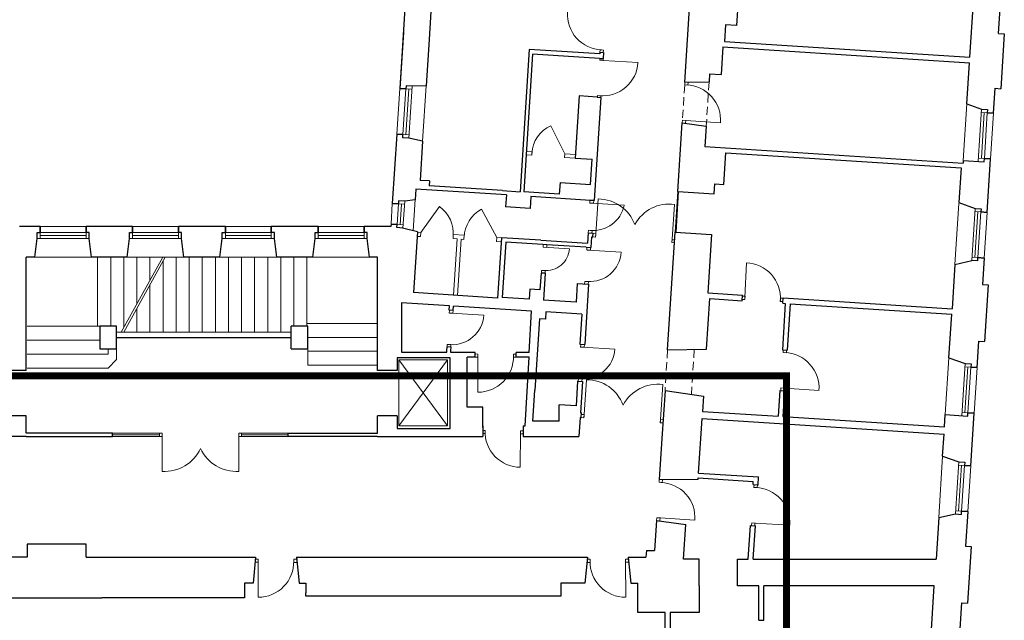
# Model space of a CAD drawing. Header units: centimetres. Extents: x 690840 to 714026, y 27673 to 40762.
# Tile 63 of 162: x 704220 to 704341, y 32236 to 32310. Entities that reach past the tile are written whole.
import ezdxf

# ---------------------------------------------------------------- set-up
doc = ezdxf.new("R2010")
doc.units = ezdxf.units.CM
doc.linetypes.add('DASHED', pattern=[19.05, 12.7, -6.35])
for name, color, linetype, lineweight in [('Drzwi i okna', 51, 'Continuous', 9), ('Przekrojowa', 253, 'Continuous', 25), ('Ramka', 255, 'Continuous', 9), ('S3_obrys zakresu', 1, 'Continuous', 5), ('Widokowa', 140, 'Continuous', 9)]:
    doc.layers.add(name, color=color, linetype=linetype, lineweight=lineweight)

# ---------------------------------------------------------------- blocks, each defined once
blk = doc.blocks.new('zw$2918')
at = {"layer": 'Drzwi i okna', "color": 0}
for p, q in [((3414.7, -2023.4), (3423.7, -2024)), ((3415.1, -2048.8), (3415.3, -2044.5)), ((3415.7, -2023.5), (3415.3, -2029.5)), ((3423.3, -2045.1), (3423, -2049.3)), ((3423.7, -2024), (3423.3, -2030)), ((3424, -2049.4), (3415.1, -2048.8)), ((3423, -2049.3), (3508.4, -2054.9)), ((3622.6, -2109.1), (3623, -2102.5)), ((3631.6, -2109.6), (3622.6, -2109.1)), ((3630.6, -2109.6), (3631, -2103)), ((3630.6, -2109.6), (3630.6, -2109.5)), ((3631, -2103), (3631, -2103)), ((3409.4, -2135.5), (3409.1, -2139.3)), ((3418.4, -2136.1), (3409.4, -2135.5)), ((3417.4, -2136), (3417.1, -2139.9)), ((3617, -2195.8), (3616.6, -2202.3)), ((3626, -2196.4), (3617, -2195.8)), ((3624.6, -2202.8), (3625, -2196.3)), ((3625, -2196.3), (3710.3, -2201.8)), ((3390.5, -2398.4), (3390.9, -2391.8)), ((3399.6, -2399), (3390.6, -2398.4)), ((3395, -2398.7), (3474.8, -2403.8)), ((3399.5, -2399), (3399.9, -2392.4)), ((3405.2, -2473.6), (3411.2, -2388.3)), ((3591.8, -2486.9), (3598, -2401.6)), ((3387.1, -2464.9), (3386.7, -2471.4)), ((3396.1, -2465.5), (3387.1, -2464.9)), ((3395.7, -2472), (3396.1, -2465.5)), ((3398.7, -2473.2), (3405.2, -2473.6)), ((3405.3, -2472.6), (3404.7, -2481.6)), ((3276.3, -2506.3), (3276.7, -2499.7)), ((3285.3, -2506.8), (3285.7, -2500.3)), ((3404.7, -2481.6), (3398.2, -2481.2)), ((3591.8, -2485.9), (3591.2, -2494.9)), ((3591.2, -2494.9), (3597.7, -2495.4)), ((3598.2, -2487.4), (3591.8, -2486.9)), ((3285.3, -2506.8), (3276.3, -2506.3)), ((3276.3, -2506.3), (3340.7, -2510.4)), ((3383.1, -2513.1), (3383.5, -2506.6)), ((3392.1, -2513.7), (3383.2, -2513.2)), ((3387.6, -2513.4), (3467.4, -2518.6)), ((3392.1, -2513.7), (3392.5, -2507.1)), ((3769.9, -2629.7), (3773.5, -2544.3)), ((3272.7, -2563.1), (3272.2, -2569.5)), ((3281.6, -2563.6), (3272.7, -2563.1)), ((3281.2, -2570.1), (3281.6, -2563.6)), ((3378.2, -2589.9), (3377.7, -2596.4)), ((3387.1, -2590.5), (3378.2, -2589.9)), ((3386.7, -2597), (3387.1, -2590.5)), ((3769.7, -2634.2), (3763.1, -2633.9)), ((3770.1, -2626.3), (3763.5, -2625.9)), ((3770.2, -2625.3), (3769.7, -2634.2)), ((3857, -2629.9), (3856.5, -2638.9)), ((3856.5, -2638.9), (3863, -2639.3)), ((3863.4, -2631.3), (3856.9, -2630.9)), ((3046.8, -2667.4), (3047.3, -2660.8)), ((3055.9, -2667.9), (3046.9, -2667.4)), ((3051.3, -2667.7), (3131.2, -2672.8)), ((3055.8, -2667.9), (3056.2, -2661.4)), ((3041.9, -2744.1), (3041.5, -2750.6)), ((3050.9, -2744.7), (3041.9, -2744.1)), ((3050.5, -2751.2), (3050.9, -2744.7)), ((3367.7, -2750.6), (3368.1, -2744.1)), ((3376.7, -2751.2), (3377.1, -2744.6)), ((3116.9, -2767.6), (3110.4, -2767.5)), ((3116.9, -2776.6), (3116.9, -2767.6)), ((3203.8, -2776.7), (3203.8, -2767.7)), ((3203.8, -2767.7), (3210.4, -2767.7)), ((3376.7, -2751.2), (3367.7, -2750.6)), ((3372.2, -2750.9), (3452, -2756.1)), ((3863.3, -2763.9), (3863.8, -2757.2)), ((3872.3, -2764.5), (3863.3, -2763.9)), ((3871.3, -2764.4), (3871.7, -2757.7)), ((3110.4, -2775.5), (3116.9, -2775.6)), ((3116.9, -2775.6), (3116.7, -2861.1)), ((3203.8, -2775.7), (3210.4, -2775.7)), ((3362.7, -2827.4), (3362.3, -2833.9)), ((3371.7, -2828), (3362.7, -2827.4)), ((3371.3, -2834.5), (3371.7, -2828)), ((3376.8, -2915.7), (3382.7, -2830.4)), ((3563.4, -2927.7), (3569, -2842.4)), ((3857.8, -2850.7), (3857.4, -2857.1)), ((3866.8, -2851.2), (3857.8, -2850.7)), ((3865.3, -2857.6), (3865.7, -2851.2)), ((3865.7, -2851.2), (3951.1, -2856.6)), ((3376.2, -2923.6), (3369.7, -2923.2)), ((3370.2, -2915.3), (3376.7, -2915.7)), ((3376.8, -2914.7), (3376.2, -2923.6)), ((3563.4, -2926.7), (3562.8, -2935.7)), ((3562.8, -2935.7), (3569.3, -2936.1)), ((3569.9, -2928.2), (3563.4, -2927.7)), ((2344.7, -2961.1), (2338.2, -2961.1)), ((2344.7, -2970.1), (2344.7, -2961.1)), ((2531.8, -2970.1), (2531.7, -2961.1)), ((2531.7, -2961.1), (2538.2, -2961.1)), ((3134.3, -2954.4), (3128.8, -2954.3)), ((3134.2, -2962.4), (3128.8, -2962.3)), ((3134.2, -2963.4), (3134.3, -2954.4)), ((3221.2, -2959.2), (3220.4, -3044.7)), ((3221.1, -2964.2), (3221.2, -2955.2)), ((3221.2, -2955.2), (3227.9, -2955.2)), ((2338.2, -2969.1), (2344.7, -2969.1)), ((2344.7, -2969.1), (2344.6, -3054.6)), ((2538.2, -2969.1), (2531.8, -2969.1)), ((2531.8, -2969.1), (2531.9, -3054.6)), ((3227.4, -2963.2), (3221.2, -2963.2)), ((3559.9, -3081.2), (3560.3, -3074.6)), ((3568.8, -3081.8), (3559.9, -3081.2)), ((3567.8, -3081.8), (3568.3, -3075.1)), ((3792, -3093.7), (3792.4, -3087)), ((3800.9, -3094.3), (3792, -3093.7)), ((3800, -3094.2), (3800.4, -3087.5)), ((3554.3, -3168), (3553.9, -3174.5)), ((3563.3, -3168.6), (3554.3, -3168)), ((3561.8, -3175), (3562.3, -3168.5)), ((3562.3, -3168.5), (3647.6, -3174)), ((3786.4, -3180.5), (3786, -3186.9)), ((3795.4, -3181), (3786.4, -3180.5)), ((3794, -3187.4), (3794.4, -3181)), ((3794.4, -3181), (3879.7, -3186.4)), ((2579.4, -3269), (2572.9, -3269)), ((2579.4, -3278), (2579.4, -3269)), ((2666.3, -3278.2), (2666.3, -3269.2)), ((2666.3, -3269.2), (2672.9, -3269.2)), ((3391.1, -3269.2), (3384, -3269.2)), ((3391.1, -3278.2), (3391.1, -3269.2)), ((3478, -3278), (3478, -3269)), ((3478, -3269), (3485, -3269)), ((2571.6, -3277), (2579.4, -3277)), ((2579.4, -3277), (2579.3, -3362.5)), ((2666.3, -3277.2), (2674.2, -3277.2)), ((3391.1, -3277.2), (3383.2, -3277.2)), ((3485.8, -3277), (3478, -3277)), ((3478, -3277), (3478.2, -3362.5))]:
    blk.add_line(p, q, dxfattribs=at)
at = {"layer": 'Drzwi i okna', "color": 0, "ltscale": 1.6}
for p, q in [((3329.2, -2277.6), (3294.8, -2209.1)), ((2976.8, -2470.3), (3022.7, -2406.9)), ((3163, -2482.3), (3125.6, -2413.6))]:
    blk.add_line(p, q, dxfattribs=at)
for centre, radius, start, end in [((3422.5, -1937), 86.7, 176.193, 267.8036), ((3421.8, -2049.4), 86.7, 264.7676, 356.3783), ((3623.8, -2196), 86.7, 356.2036, 87.8142), ((3326.4, -2279.7), 77.4, 114.1138, 177.9529), ((2975.9, -2472.7), 80.7, 354.5264, 54.6033), ((3399, -2388.1), 77.4, 264.5446, 348.3084), ((3410.9, -2483.8), 95.4, 20.051, 89.8558), ((3584.7, -2496.1), 95.4, 81.999, 151.8038), ((3163.5, -2484.8), 80.7, 117.9982, 178.0752), ((3283.1, -2505.9), 57.8, 264.0905, 355.5263), ((3770.1, -2631), 86.7, 356.1135, 87.7241), ((3864.5, -2850.9), 86.7, 356.2036, 87.8142), ((3117.1, -2774.3), 86.7, 269.771, 1.3816), ((3382.5, -2925.8), 95.4, 20.4286, 90.2334), ((3556.3, -2937), 95.4, 82.3767, 152.1814), ((3221, -2957.9), 86.7, 177.9873, 269.5979), ((2351.1, -2959.4), 95.4, 266.0716, 335.8764), ((2525.3, -2959.4), 95.4, 204.1236, 273.9284), ((3561, -3168.2), 86.7, 356.2036, 87.8142), ((3793.2, -3180.7), 86.7, 356.2036, 87.8142), ((2579.6, -3275.8), 86.7, 269.7794, 1.39), ((3477.8, -3275.8), 86.7, 178.61, 270.2206)]:
    blk.add_arc(centre, radius, start, end, dxfattribs=at)
at = {"layer": 'Drzwi i okna', "color": 0}
for centre, radius, start, end in [((3414.5, -2127.1), 78.2, 84.6046, 87.9032), ((3482.9, -2482.5), 78.2, 174.3635, 177.6621), ((3513.6, -2484.6), 78.2, 354.1927, 357.4913), ((3389.8, -2512.7), 77.8, 266.3349, 355.7089), ((3283.2, -2485.4), 78.2, 264.6739, 267.9724), ((3388.7, -2512.3), 78.2, 264.6779, 267.9764), ((3778.7, -2630.1), 78.2, 355.2588, 358.5574), ((3053.6, -2667), 77.8, 266.3349, 355.7089), ((3052.5, -2666.5), 78.2, 264.6779, 267.9764), ((3374.4, -2750.2), 77.8, 266.3349, 355.7089), ((3195, -2772.3), 78.2, 178.2461, 181.5447), ((3373.3, -2749.8), 78.2, 264.6779, 267.9764), ((3454.5, -2924), 78.2, 174.7412, 178.0397), ((3485.2, -2926), 78.2, 354.5703, 357.8689), ((3143.1, -2959), 78.2, 357.8242, 1.1228), ((2422.8, -2965.8), 78.2, 178.2653, 181.5639), ((2453.6, -2965.8), 78.2, 358.4361, 1.7347), ((2657.5, -3273.7), 78.2, 178.2545, 181.5531), ((3399.9, -3273.7), 78.2, 358.4469, 1.7455)]:
    blk.add_arc(centre, radius, start, end, dxfattribs=at)
at = {"layer": 'Przekrojowa', "color": 0, "ltscale": 1.6}
for p, q in [((2944.7, -1821.6), (2925.6, -2118)), ((3623, -2102.5), (3637, -1884.9)), ((3753.3, -1901.4), (3749.2, -1964.3)), ((3003.6, -1902.7), (2997.4, -1998.2)), ((4390.3, -1983.6), (4394.2, -1922.7)), ((4320.4, -2041.7), (4327.5, -1931.1)), ((3722.3, -1962.5), (3719.6, -2002.9)), ((3749.2, -1964.3), (3722.3, -1962.5)), ((2934.4, -1981.3), (2925.6, -2118)), ((2997.4, -1998.2), (2990.1, -2111.4)), ((4390.3, -1983.6), (4404.3, -1984.5)), ((4404.3, -1984.5), (4395.6, -2118.6)), ((3242.4, -2022.4), (3219.9, -2370.6)), ((3415, -2033.5), (3242.4, -2022.4)), ((3715.8, -2016.3), (3711.4, -2084.1)), ((3715.8, -2016.3), (4319.5, -2055.2)), ((3719.6, -2002.9), (4320.4, -2041.7)), ((3250.6, -2033.9), (3228.7, -2371.2)), ((3414.3, -2044.5), (3250.6, -2033.9)), ((3414.3, -2044.5), (3423.3, -2045.1)), ((3415.2, -2029.5), (3415, -2033.5)), ((3415.2, -2029.5), (3424.3, -2030.1)), ((3424.3, -2030.1), (3423.3, -2045.1)), ((4313, -2155.9), (4319.5, -2055.2)), ((3683.4, -2082.3), (3682.2, -2101.8)), ((3683.4, -2082.3), (3711.4, -2084.1)), ((2990.1, -2111.4), (2955.8, -2112.2)), ((3623, -2102.5), (3682.2, -2101.8)), ((4377.7, -2178.6), (4381.7, -2117.7)), ((4381.7, -2117.7), (4395.6, -2118.6)), ((3364.3, -2136.4), (3354.5, -2288.2)), ((3408.1, -2139.3), (3364.3, -2136.4)), ((3417.1, -2139.9), (3400.8, -2392.4)), ((3408.1, -2139.3), (3417.2, -2139.9)), ((4313, -2155.9), (4348.5, -2168.9)), ((3605.8, -2369.9), (3616.6, -2202.3)), ((3616.6, -2202.3), (3675.2, -2210.6)), ((3675.2, -2210.6), (3672, -2260)), ((2918.4, -2229.8), (2907.4, -2399.4)), ((2981.4, -2246.6), (2947.6, -2239.5)), ((2981.4, -2246.6), (2975.2, -2342.8)), ((3672, -2260), (4303.7, -2300.7)), ((3718.1, -2353.1), (3723.1, -2275.3)), ((3723.1, -2275.3), (4298.9, -2312.4)), ((3354.5, -2288.2), (3396.2, -2290.9)), ((3392.2, -2352.8), (3396.2, -2290.9)), ((4304.1, -2293.9), (4303.7, -2300.7)), ((4362.1, -2421.1), (4370.5, -2290.4)), ((4298.9, -2312.4), (4293.5, -2397)), ((2998.2, -2344.3), (2975.2, -2342.8)), ((2998.2, -2344.3), (2997.4, -2356.3)), ((3177.2, -2367.9), (2997.4, -2356.3)), ((3317.6, -2348), (3315.7, -2376.8)), ((3317.6, -2348), (3392.2, -2352.8)), ((3694.6, -2375.6), (3696.1, -2351.7)), ((3696.1, -2351.7), (3718.1, -2353.1)), ((2964.8, -2364.3), (2963.1, -2390.5)), ((3186.3, -2378.6), (2964.8, -2364.3)), ((3177.2, -2367.9), (3219.9, -2370.6)), ((3186.3, -2378.6), (3184.4, -2407.5)), ((3315.7, -2376.8), (3228.7, -2371.2)), ((3246.1, -2382.5), (3244.3, -2411.4)), ((3391.8, -2391.9), (3246.1, -2382.5)), ((3605.8, -2369.9), (3694.6, -2375.6)), ((2963.1, -2390.5), (2937.6, -2393.6)), ((3244.3, -2411.4), (3184.4, -2407.5)), ((3400.8, -2392.4), (3391.8, -2391.9)), ((4293.5, -2397), (4332.9, -2411.4)), ((2046.2, -2455.3), (1995.8, -2455.3)), ((2272.2, -2455.3), (2158.2, -2455.3)), ((2499.2, -2455.3), (2384.2, -2455.3)), ((2726.2, -2455.3), (2611.2, -2455.3)), ((2903.8, -2455.3), (2838.2, -2455.3)), ((2904.2, -2449.8), (2903.8, -2455.3)), ((2968.8, -2468.8), (2932.2, -2459.4)), ((2968.8, -2468.8), (2959.2, -2617.5)), ((3386.7, -2471.4), (3385.1, -2496.6)), ((3386.7, -2471.4), (3398.8, -2472.2)), ((3398.2, -2481.2), (3398.8, -2472.2)), ((3580.8, -2757.1), (3599.3, -2469.7)), ((3599.3, -2469.7), (3688.2, -2475.4)), ((3688.2, -2475.4), (3678.9, -2618.1)), ((2032.6, -2530.3), (2038.4, -2485.1)), ((2171.7, -2530.3), (2166, -2485.1)), ((2258.6, -2530.3), (2264.4, -2485.1)), ((2397.7, -2530.3), (2392, -2485.1)), ((2485.6, -2530.3), (2491.4, -2485.1)), ((2624.7, -2530.3), (2619, -2485.1)), ((2712.6, -2530.3), (2718.4, -2485.1)), ((2851.7, -2530.3), (2846, -2485.1)), ((3174.5, -2483.1), (3165, -2630.7)), ((3270.3, -2489.2), (3174.5, -2483.1)), ((3184.9, -2493.7), (3176.2, -2629.5)), ((3275.7, -2499.6), (3184.9, -2493.7)), ((3270.3, -2489.2), (3385.1, -2496.6)), ((3285.7, -2500.3), (3275.7, -2499.6)), ((3381.5, -2506.4), (3285.7, -2500.3)), ((3393.4, -2507.2), (3395.1, -2481)), ((3395.1, -2481), (3398.2, -2481.2)), ((3381.5, -2506.4), (3393.4, -2507.2)), ((2011.9, -2808.1), (2011.9, -2530.3)), ((2032.6, -2530.3), (2011.9, -2530.3)), ((2258.6, -2530.3), (2171.7, -2530.3)), ((2485.6, -2530.3), (2397.7, -2530.3)), ((2712.6, -2530.3), (2624.7, -2530.3)), ((2870.9, -2530.3), (2851.7, -2530.3)), ((2870.9, -2808.1), (2870.9, -2530.3)), ((4283.7, -2548.6), (4276.7, -2656.7)), ((4283.7, -2548.6), (4324.7, -2538.7)), ((4339.5, -2539.7), (4324.7, -2538.7)), ((4354.9, -2532.9), (4350.7, -2597.7)), ((3271.2, -2569.5), (3268.6, -2610.4)), ((3281.2, -2570.1), (3271.2, -2569.5)), ((3281.2, -2570.1), (3277, -2636)), ((3359.8, -2595.2), (3356.8, -2641.1)), ((3359.8, -2595.2), (3387.6, -2597)), ((3387.6, -2597), (3378.1, -2744.7)), ((4350.7, -2597.7), (4364.7, -2598.6)), ((4364.7, -2598.6), (4355.8, -2736.8)), ((3165, -2630.7), (2959.2, -2617.5)), ((3243.6, -2608.8), (3242, -2633.7)), ((3268.6, -2610.4), (3243.6, -2608.8)), ((3678.9, -2618.1), (3763.8, -2623.6)), ((3762.9, -2637.2), (3763.8, -2623.6)), ((3046.9, -2649.8), (2930.1, -2642.2)), ((2930.1, -2642.2), (2930.1, -2763.2)), ((3242, -2633.7), (3176.2, -2629.5)), ((3356.8, -2641.1), (3277, -2636)), ((3676.1, -2756), (3684.1, -2632.1)), ((3684.1, -2632.1), (3762.9, -2637.2)), ((3868.7, -2644), (3861.4, -2757.1)), ((3862.8, -2643.6), (3863.6, -2630.1)), ((3862.8, -2643.6), (3868.7, -2644)), ((3863.6, -2630.1), (4276.7, -2656.7)), ((3880.7, -2644.8), (3873.4, -2757.9)), ((3880.7, -2644.8), (4275.8, -2670.3)), ((3046.3, -2660.7), (3046.9, -2649.8)), ((3056.2, -2661.4), (3046.3, -2660.7)), ((3056.2, -2661.4), (3056.8, -2650.4)), ((3247.5, -2662.7), (3056.8, -2650.4)), ((3241.8, -2763.5), (3247.5, -2662.7)), ((3283.1, -2664.4), (3281.9, -2682.4)), ((3370.9, -2670.1), (3283.1, -2664.4)), ((3370.9, -2670.1), (3366.3, -2743.9)), ((4269, -2776.7), (4275.8, -2670.3)), ((3267, -2681.4), (3255.7, -2856.1)), ((3281.9, -2682.4), (3267, -2681.4)), ((2191.9, -2699.8), (2191.9, -2754.8)), ((2232.9, -2699.8), (2191.9, -2699.8)), ((2232.9, -2754.8), (2232.9, -2699.8)), ((2659.9, -2754.8), (2659.9, -2699.8)), ((2700.9, -2699.8), (2659.9, -2699.8)), ((2700.9, -2754.8), (2700.9, -2699.8)), ((2232.9, -2726.8), (2659.9, -2726.8)), ((3366.3, -2743.9), (3378.1, -2744.7)), ((4337.6, -2800.8), (4341.8, -2735.9)), ((4341.8, -2735.9), (4355.8, -2736.8)), ((2191.9, -2754.8), (2232.9, -2754.8)), ((2659.9, -2754.8), (2700.9, -2754.8)), ((2930.1, -2763.2), (3040.5, -2763.2)), ((3040.5, -2763.2), (3040.8, -2758.7)), ((3040.8, -2758.7), (3041.2, -2750.4)), ((3051.2, -2751), (3041.2, -2750.4)), ((3050.5, -2763.5), (3050.7, -2759.3)), ((3090.8, -2763.5), (3050.5, -2763.5)), ((3050.7, -2759.3), (3051.2, -2751)), ((3110.4, -2763.5), (3090.8, -2763.5)), ((3110.4, -2775.5), (3110.4, -2763.5)), ((3241.8, -2763.5), (3210.4, -2763.5)), ((3210.4, -2775.5), (3210.4, -2763.5)), ((3580.8, -2757.1), (3676.1, -2756)), ((3861.4, -2757.1), (3873.4, -2757.9)), ((3048.6, -2777), (2918.9, -2777)), ((2918.9, -2777), (2918.9, -2808.1)), ((3048.6, -2949.8), (3048.6, -2777)), ((3090.8, -2897.5), (3090.8, -2775.5)), ((3110.4, -2775.5), (3090.8, -2775.5)), ((3241.8, -2775.5), (3210.4, -2775.5)), ((3232.4, -2943.5), (3241.8, -2775.5)), ((4269, -2776.7), (4308.4, -2791.1)), ((2011.9, -2808.1), (1963.9, -2808.1)), ((2918.9, -2808.1), (2870.9, -2808.1)), ((3360.5, -2833.8), (3356.7, -2894.6)), ((3360.5, -2833.8), (3356.7, -2894.6)), ((3360.5, -2833.8), (3372.3, -2834.5)), ((3372.3, -2834.5), (3367.4, -2911.1)), ((3250.8, -2931.7), (3255.7, -2856.1)), ((3574.4, -2856.9), (3566.8, -2974.4)), ((3574.4, -2856.9), (3668.7, -2870.3)), ((3854.9, -2857), (3850.9, -2919.8)), ((3854.9, -2857), (3866.9, -2857.7)), ((3866.9, -2857.7), (3862.9, -2920.6)), ((3668.7, -2870.3), (3666.3, -2907.9)), ((3128.8, -2897.5), (3090.8, -2897.5)), ((3128.8, -2947.5), (3128.8, -2897.5)), ((3315.6, -2931.7), (3315.6, -2892)), ((3356.7, -2894.6), (3315.6, -2892)), ((3367.4, -2911.1), (3370.5, -2911.3)), ((3369.7, -2923.2), (3370.5, -2911.3)), ((3666.3, -2907.9), (3850.9, -2919.8)), ((4322.1, -3041.3), (4330.4, -2912.5)), ((2011.9, -2919.1), (1963.9, -2919.1)), ((2011.9, -2961.1), (2011.9, -2919.1)), ((2870.9, -2961.1), (2870.9, -2919.1)), ((2918.9, -2919.1), (2870.9, -2919.1)), ((2918.9, -2919.1), (2918.9, -2949.8)), ((3315.6, -2931.7), (3250.8, -2931.7)), ((3366.6, -2923), (3363.6, -2969.1)), ((3366.6, -2923), (3369.7, -2923.2)), ((3366.6, -2923), (3369.7, -2923.2)), ((3656.5, -3058.7), (3665.1, -2925.5)), ((3665.1, -2925.5), (4256.9, -2963.7)), ((3862.9, -2920.6), (4258, -2946.1)), ((4258, -2946.1), (4260, -2915.8)), ((2222.8, -2961.1), (2011.9, -2961.1)), ((2222.8, -2969.1), (2222.8, -2961.1)), ((2652.8, -2969.1), (2652.8, -2961.1)), ((2652.8, -2961.1), (2870.9, -2961.1)), ((2918.9, -2949.8), (3048.6, -2949.8)), ((3128.8, -2943.5), (3128.8, -2969.1)), ((3227.4, -2943.5), (3227.4, -2969.1)), ((3227.4, -2943.5), (3232.4, -2943.5)), ((2011.9, -2969.1), (1787.9, -2969.1)), ((1999.9, -2969.1), (1996.9, -2969.1)), ((2011.9, -2969.1), (2222.8, -2969.1)), ((2870.9, -2969.1), (2652.8, -2969.1)), ((2870.9, -2969.1), (3128.8, -2969.1)), ((3227.4, -2969.1), (3363.6, -2969.1)), ((3566.8, -2974.4), (3560.3, -3074.7)), ((4253.5, -3017.2), (4256.9, -2963.7)), ((4253.5, -3017.2), (4292.9, -3031.6)), ((3656.5, -3058.7), (3803.2, -3068.2)), ((3560.3, -3074.7), (3655.6, -3073.5)), ((3655.6, -3073.5), (3655.8, -3070.7)), ((3655.8, -3070.7), (3790.4, -3079.4)), ((3790, -3087), (3790.4, -3079.4)), ((3801.9, -3087.8), (3803.2, -3068.2)), ((3790, -3087), (3801.9, -3087.8)), ((4314.9, -3153), (4309.4, -3237.8)), ((3553.9, -3174.5), (3549.1, -3248.1)), ((3553.9, -3174.5), (3625.4, -3184.6)), ((4243.8, -3167.5), (4237.3, -3269.1)), ((4243.8, -3167.5), (4284.7, -3158.9)), ((3619.9, -3269.2), (3625.4, -3184.6)), ((3778.2, -3269.1), (3783.5, -3186.8)), ((3783.5, -3186.8), (3795.5, -3187.5)), ((3790.2, -3269.1), (3795.5, -3187.5)), ((2158.9, -3232.8), (2013.9, -3232.8)), ((2013.9, -3232.8), (2013.9, -3264.1)), ((2158.9, -3264.1), (2158.9, -3232.8)), ((3528.9, -3248.1), (3527.8, -3264.1)), ((3528.9, -3248.1), (3549.1, -3248.1)), ((4309.4, -3237.8), (4323.4, -3238.8)), ((4323.4, -3238.8), (4314.5, -3376.9)), ((2013.9, -3264.1), (1948.8, -3264.1)), ((2158.9, -3264.1), (2572.9, -3264.1)), ((2572.9, -3264.1), (2566.6, -3327.7)), ((2672.9, -3264.1), (3384.5, -3264.1)), ((2672.9, -3264.1), (2679.3, -3327.7)), ((3384.5, -3264.1), (3378.2, -3327.7)), ((3484.5, -3264.1), (3527.8, -3264.1)), ((3484.5, -3264.1), (3490.9, -3327.7)), ((3657.7, -3269), (3619.9, -3269.2)), ((3657.7, -3335), (3657.7, -3269)), ((3751.7, -3335), (3751.7, -3269)), ((3751.7, -3269.1), (3778.2, -3269.1)), ((3790.2, -3269.1), (3911.7, -3269.1)), ((3911.7, -3269.1), (4237.3, -3269.1)), ((2566.6, -3327.7), (2545.9, -3327.7)), ((2545.9, -3327.7), (2545.9, -3363.7)), ((2679.3, -3327.7), (2695.9, -3327.7)), ((2695.9, -3327.7), (2695.9, -3351.7)), ((3378.2, -3327.7), (3319.7, -3327.7)), ((3319.7, -3327.7), (3319.7, -3359.7)), ((3490.9, -3327.7), (3507.7, -3327.7)), ((3507.7, -3400), (3507.7, -3327.7)), ((3657.7, -3335), (3657.7, -3400)), ((3803.7, -3335), (3751.7, -3335)), ((3803.7, -3419), (3803.7, -3335)), ((3815.8, -3419), (3815.8, -3335)), ((4233, -3335), (3815.8, -3335)), ((4226.1, -3441.7), (4233, -3335)), ((1958.7, -3363.7), (2196.9, -3363.7)), ((2545.9, -3363.7), (2196.9, -3363.7)), ((2695.9, -3359.7), (2695.9, -3351.7)), ((2855.7, -3359.7), (2695.9, -3359.7)), ((3319.7, -3359.7), (2855.7, -3359.7)), ((4294.7, -3465.8), (4300.5, -3376)), ((4300.5, -3376), (4314.5, -3376.9)), ((3574.7, -3400), (3507.7, -3400)), ((3574.7, -3442), (3574.7, -3400)), ((3657.7, -3400), (3586.7, -3400)), ((3586.7, -3400), (3586.7, -3442)), ((3803.7, -3419), (3815.8, -3419))]:
    blk.add_line(p, q, dxfattribs=at)
at = {"layer": 'Przekrojowa', "color": 0}
for p, q in [((2940.5, -2119), (2925.6, -2118)), ((2925.6, -2118), (2940.5, -2119)), ((2941, -2111.2), (2940.5, -2119)), ((2955.8, -2112.2), (2941, -2111.2)), ((4348.5, -2168.9), (4363.3, -2169.9)), ((4363.3, -2169.9), (4362.8, -2177.6)), ((4362.8, -2177.6), (4377.7, -2178.6)), ((4377.7, -2178.6), (4362.8, -2177.6)), ((2933.3, -2230.8), (2918.4, -2229.8)), ((2918.4, -2229.8), (2933.3, -2230.8)), ((2932.8, -2238.5), (2933.3, -2230.8)), ((2947.6, -2239.5), (2932.8, -2238.5)), ((4304.1, -2293.9), (4355.1, -2297.2)), ((4355.1, -2297.2), (4355.6, -2289.4)), ((4355.6, -2289.4), (4370.5, -2290.4)), ((4370.5, -2290.4), (4355.6, -2289.4)), ((2922.4, -2400.4), (2907.4, -2399.4)), ((2907.4, -2399.4), (2922.4, -2400.4)), ((2922.9, -2392.7), (2922.4, -2400.4)), ((2937.6, -2393.6), (2922.9, -2392.7)), ((2937.6, -2393.6), (2922.9, -2392.7)), ((4332.9, -2411.4), (4347.7, -2412.4)), ((4347.7, -2412.4), (4347.2, -2420.1)), ((4347.2, -2420.1), (4362.1, -2421.1)), ((4362.1, -2421.1), (4347.2, -2420.1)), ((2046.2, -2470.3), (2046.2, -2455.3)), ((2046.2, -2455.3), (2046.2, -2470.3)), ((2158.2, -2470.3), (2158.2, -2455.3)), ((2158.2, -2455.3), (2158.2, -2470.3)), ((2272.2, -2470.3), (2272.2, -2455.3)), ((2272.2, -2455.3), (2272.2, -2470.3)), ((2384.2, -2470.3), (2384.2, -2455.3)), ((2384.2, -2455.3), (2384.2, -2470.3)), ((2499.2, -2470.3), (2499.2, -2455.3)), ((2499.2, -2455.3), (2499.2, -2470.3)), ((2611.2, -2470.3), (2611.2, -2455.3)), ((2611.2, -2455.3), (2611.2, -2470.3)), ((2726.2, -2470.3), (2726.2, -2455.3)), ((2726.2, -2455.3), (2726.2, -2470.3)), ((2838.2, -2470.3), (2838.2, -2455.3)), ((2838.2, -2455.3), (2838.2, -2470.3)), ((2919.1, -2450.8), (2904.2, -2449.8)), ((2904.2, -2449.8), (2919.1, -2450.8)), ((2918.6, -2458.5), (2919.1, -2450.8)), ((2038.4, -2485.1), (2038.4, -2470.3)), ((2038.4, -2470.3), (2046.2, -2470.3)), ((2166, -2470.3), (2158.2, -2470.3)), ((2166, -2485.1), (2166, -2470.3)), ((2264.4, -2485.1), (2264.4, -2470.3)), ((2264.4, -2470.3), (2272.2, -2470.3)), ((2392, -2470.3), (2384.2, -2470.3)), ((2392, -2485.1), (2392, -2470.3)), ((2491.4, -2485.1), (2491.4, -2470.3)), ((2491.4, -2470.3), (2499.2, -2470.3)), ((2619, -2470.3), (2611.2, -2470.3)), ((2619, -2485.1), (2619, -2470.3)), ((2718.4, -2485.1), (2718.4, -2470.3)), ((2718.4, -2470.3), (2726.2, -2470.3)), ((2846, -2470.3), (2838.2, -2470.3)), ((2846, -2485.1), (2846, -2470.3)), ((2933.4, -2459.5), (2918.6, -2458.5)), ((4339.5, -2539.7), (4340, -2531.9)), ((4340, -2531.9), (4354.9, -2532.9)), ((4354.9, -2532.9), (4340, -2531.9)), ((4308.4, -2791.1), (4323.2, -2792)), ((4323.2, -2792), (4322.7, -2799.8)), ((4322.7, -2799.8), (4337.6, -2800.8)), ((4337.6, -2800.8), (4322.7, -2799.8)), ((4315, -2919.3), (4315.5, -2911.6)), ((4315.5, -2911.6), (4330.4, -2912.5)), ((4330.4, -2912.5), (4315.5, -2911.6)), ((4260, -2915.8), (4315, -2919.3)), ((4292.9, -3031.6), (4307.7, -3032.5)), ((4307.7, -3032.5), (4307.2, -3040.3)), ((4307.2, -3040.3), (4322.1, -3041.3)), ((4322.1, -3041.3), (4307.2, -3040.3)), ((4299.4, -3159.8), (4299.9, -3152.1)), ((4299.9, -3152.1), (4314.9, -3153)), ((4314.9, -3153), (4299.9, -3152.1)), ((4284.7, -3158.9), (4299.4, -3159.8))]:
    blk.add_line(p, q, dxfattribs=at)
at = {"layer": 'Widokowa', "color": 0, "ltscale": 1.6}
for p, q in [((2925.6, -2118), (2918.4, -2229.8)), ((2990.1, -2111.4), (2981.4, -2246.6)), ((4304.1, -2293.9), (4313, -2155.9)), ((4370.5, -2290.4), (4377.7, -2178.6)), ((3248.8, -2281.4), (3234.6, -2280.5)), ((3249.3, -2272.4), (3235.2, -2271.5)), ((3249.3, -2272.4), (3248.8, -2281.4)), ((3329.2, -2277.6), (3328.6, -2286.6)), ((3354.5, -2288.2), (3328.6, -2286.6)), ((3355.1, -2279.3), (3329.2, -2277.6)), ((3605.8, -2369.9), (3599.3, -2469.7)), ((3607.8, -2370), (3601.3, -2469.8)), ((2907.4, -2399.4), (2904.2, -2449.8)), ((2963.2, -2389.4), (2958.2, -2466.1)), ((4283.7, -2548.6), (4293.3, -2399.3)), ((4354.9, -2532.9), (4362.1, -2421.1)), ((2158.2, -2455.3), (2046.2, -2455.3)), ((2384.2, -2455.3), (2272.2, -2455.3)), ((2611.2, -2455.3), (2499.2, -2455.3)), ((2838.2, -2455.3), (2726.2, -2455.3)), ((2976.2, -2480.3), (2968.1, -2479.8)), ((2976.8, -2470.3), (2968.7, -2469.8)), ((2976.2, -2480.3), (2976.8, -2470.3)), ((3056, -2485.4), (3056.6, -2475.4)), ((3083.1, -2477.2), (3056.6, -2475.4)), ((3082.5, -2487.1), (3083.1, -2477.2)), ((3066, -2486.1), (3056, -2485.4)), ((3066, -2486.1), (3057.1, -2623.8)), ((3076, -2486.7), (3067, -2624.4)), ((3082.5, -2487.1), (3076, -2486.7)), ((3162.3, -2492.3), (3163, -2482.3)), ((3173.9, -2493), (3162.3, -2492.3)), ((3174.5, -2483.1), (3163, -2482.3)), ((2177.2, -2530.3), (2027.2, -2530.3)), ((2186.6, -2699.8), (2186.6, -2530.3)), ((2218.6, -2699.8), (2218.6, -2530.3)), ((2244.5, -2713.9), (2345.7, -2530.3)), ((2250.6, -2702.8), (2250.6, -2530.3)), ((2250.6, -2713.9), (2351.9, -2530.3)), ((2403.2, -2530.3), (2253.2, -2530.3)), ((2282.6, -2644.8), (2282.6, -2530.3)), ((2314.6, -2586.8), (2314.6, -2530.3)), ((2346.6, -2713.9), (2346.6, -2539.8)), ((2378.6, -2713.9), (2378.6, -2530.3)), ((2410.6, -2713.9), (2410.6, -2530.3)), ((2442.6, -2713.9), (2442.6, -2530.3)), ((2474.6, -2713.9), (2474.6, -2530.3)), ((2630.2, -2530.3), (2480.2, -2530.3)), ((2506.6, -2713.9), (2506.6, -2530.3)), ((2538.6, -2713.9), (2538.6, -2530.3)), ((2570.6, -2713.9), (2570.6, -2530.3)), ((2602.6, -2713.9), (2602.6, -2530.3)), ((2634.6, -2713.9), (2634.6, -2530.3)), ((2666.6, -2699.8), (2666.6, -2530.3)), ((2698.6, -2699.8), (2698.6, -2530.3)), ((2870.9, -2530.3), (2707.2, -2530.3)), ((2314.6, -2713.9), (2314.6, -2597.8)), ((2282.6, -2713.9), (2282.6, -2655.9)), ((2868.9, -2692.9), (2698.6, -2692.9)), ((2191.9, -2699.8), (2013.9, -2699.8)), ((2191.9, -2699.8), (2186.6, -2699.8)), ((2232.9, -2713.9), (2659.9, -2713.9)), ((2191.9, -2733.8), (2013.9, -2733.8)), ((2868.9, -2726.9), (2700.9, -2726.9)), ((2212.4, -2767.8), (2013.9, -2767.8)), ((2212.4, -2767.8), (2212.4, -2754.8)), ((2232.9, -2754.8), (2232.9, -2781.2)), ((2700.9, -2754.8), (2700.9, -2794.9)), ((2868.9, -2760.9), (2700.9, -2760.9)), ((2232.9, -2781.2), (2212.4, -2801.8)), ((2923, -2781.8), (3042.7, -2943)), ((2923, -2943), (3042.7, -2781.8)), ((2923, -2781.8), (3042.7, -2781.8)), ((2923, -2943), (2923, -2781.8)), ((3042.7, -2781.8), (3042.7, -2943)), ((4260, -2915.8), (4269, -2776.7)), ((2212.4, -2801.8), (2013.9, -2801.8)), ((2868.9, -2794.9), (2700.9, -2794.9)), ((4330.4, -2912.5), (4337.6, -2800.8)), ((2222.8, -2961.1), (2338.2, -2961.1)), ((2338.2, -2961.1), (2338.2, -2969.1)), ((2538.2, -2961.1), (2652.8, -2961.1)), ((2538.2, -2961.1), (2538.2, -2969.1)), ((3042.7, -2943), (2923, -2943)), ((2222.8, -2965.1), (2338.2, -2965.1)), ((2222.8, -2969.1), (2338.2, -2969.1)), ((2538.2, -2965.1), (2652.8, -2965.1)), ((2538.2, -2969.1), (2652.8, -2969.1)), ((4243.8, -3167.5), (4253.5, -3017.2)), ((4314.9, -3153), (4322.1, -3041.3))]:
    blk.add_line(p, q, dxfattribs=at)
at = {"layer": 'Widokowa', "color": 0}
for p, q in [((2933.3, -2231), (2940.5, -2119)), ((2940.5, -2119), (2955.3, -2119.9)), ((2947.6, -2239.5), (2955.8, -2112.2)), ((2940.7, -2231.2), (2947.9, -2119.5)), ((4348.5, -2168.9), (4340.3, -2296.2)), ((4362.8, -2177.6), (4348, -2176.7)), ((4355.4, -2177.2), (4348.2, -2288.9)), ((4362.8, -2177.4), (4355.6, -2289.4)), ((2933.3, -2230.8), (2948.1, -2231.7)), ((4355.6, -2289.4), (4340.8, -2288.5)), ((2919.1, -2451), (2922.4, -2400.4)), ((2922.4, -2400.4), (2937.1, -2401.4)), ((2926.5, -2451.2), (2929.7, -2400.9)), ((2933.4, -2459.5), (2937.6, -2393.6)), ((4332.9, -2411.4), (4324.7, -2538.7)), ((4347.2, -2420.1), (4332.4, -2419.2)), ((4339.8, -2419.7), (4332.6, -2531.4)), ((4347.2, -2419.9), (4340, -2531.9)), ((2919.1, -2450.8), (2933.9, -2451.7)), ((2046, -2470.3), (2158.2, -2470.3)), ((2046.2, -2470.3), (2046.2, -2485.1)), ((2046.2, -2477.7), (2158.2, -2477.7)), ((2158.2, -2470.3), (2158.2, -2485.1)), ((2272, -2470.3), (2384.2, -2470.3)), ((2272.2, -2470.3), (2272.2, -2485.1)), ((2272.2, -2477.7), (2384.2, -2477.7)), ((2384.2, -2470.3), (2384.2, -2485.1)), ((2499, -2470.3), (2611.2, -2470.3)), ((2499.2, -2470.3), (2499.2, -2485.1)), ((2499.2, -2477.7), (2611.2, -2477.7)), ((2611.2, -2470.3), (2611.2, -2485.1)), ((2726, -2470.3), (2838.2, -2470.3)), ((2726.2, -2470.3), (2726.2, -2485.1)), ((2726.2, -2477.7), (2838.2, -2477.7)), ((2838.2, -2470.3), (2838.2, -2485.1)), ((2038.4, -2485.1), (2166, -2485.1)), ((2264.4, -2485.1), (2392, -2485.1)), ((2491.4, -2485.1), (2619, -2485.1)), ((2718.4, -2485.1), (2846, -2485.1)), ((4340, -2531.9), (4325.2, -2530.9)), ((4308.4, -2791.1), (4300.2, -2918.4)), ((4322.7, -2799.8), (4307.9, -2798.8)), ((4315.3, -2799.3), (4308.1, -2911.1)), ((4322.7, -2799.6), (4315.5, -2911.6)), ((4315.5, -2911.6), (4300.7, -2910.6)), ((4292.9, -3031.6), (4284.7, -3158.9)), ((4307.2, -3040.3), (4292.4, -3039.3)), ((4299.8, -3039.8), (4292.6, -3151.6)), ((4307.2, -3040.1), (4299.9, -3152.1)), ((4299.9, -3152.1), (4285.2, -3151.1))]:
    blk.add_line(p, q, dxfattribs=at)
at = {"layer": 'Widokowa', "color": 0, "linetype": 'DASHED', "ltscale": 1.6}
for p, q in [((3622.6, -2109.1), (3616.6, -2202.3)), ((3682.2, -2101.8), (3675.2, -2210.6)), ((3580.8, -2757.1), (3574.4, -2856.9)), ((3646.1, -2756.3), (3639, -2866.1))]:
    blk.add_line(p, q, dxfattribs=at)

msp = doc.modelspace()

# ---------------------------------------------------------------- linework, layer by layer
at = {"layer": 'S3_obrys zakresu', "color": 1, "ltscale": 1.6, "true_color": 0xff0000, "const_width": 0.877}
msp.add_lwpolyline([(704174.24, 32233.32), (704174.24, 32266.38), (704314.14, 32266.38), (704314.14, 32233.32)], close=True, dxfattribs=at)

# ---------------------------------------------------------------- block references
at = {"layer": 'Ramka', "color": 251, "xscale": 0.05, "yscale": 0.05, "zscale": 0.05}
msp.add_blockref('zw$2918', (704120.57, 32407.42), dxfattribs=at)

doc.saveas('drawing.dxf')
